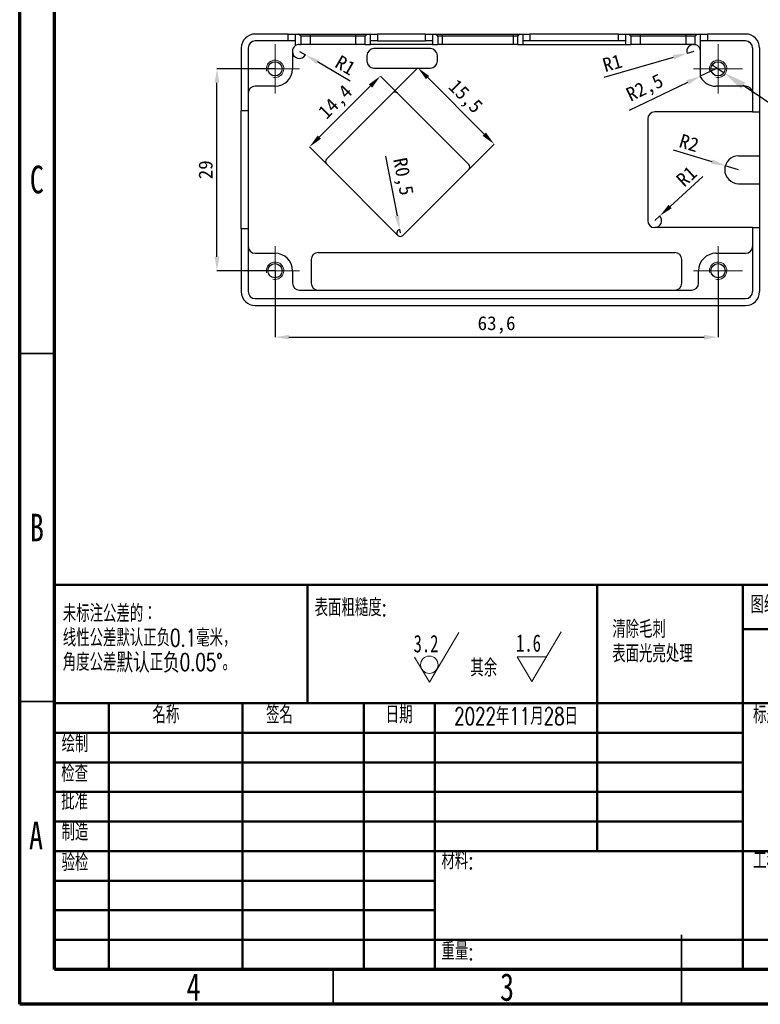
# Model space of a CAD drawing. Header units: millimetres. Extents: x 1585 to 1775, y 2202 to 2489.
# Tile 1 of 4: x 1585 to 1692, y 2202 to 2344. Entities that reach past the tile are written whole.
import ezdxf

# ---------------------------------------------------------------- set-up
doc = ezdxf.new("R2010")
doc.units = ezdxf.units.MM
doc.styles.add('SLDTEXTSTYLE0', font='TXT', dxfattribs={"width": 0.7, "bigfont": 'bigfont'})
doc.styles.add('SLDTEXTSTYLE1', font='TXT', dxfattribs={"width": 0.75})
doc.styles.add('SLDTEXTSTYLE2', font='TXT', dxfattribs={"width": 0.7})
doc.styles.add('黑体高度2mm', font='simhei.ttf', dxfattribs={"height": 2})
doc.dimstyles.new('SLDDIMSTYLE1', dxfattribs={"dimtxt": 2.5, "dimasz": 3.302, "dimexe": 0, "dimexo": 0.0625, "dimtad": 0, "dimtih": 1, "dimtoh": 1, "dimdec": 3, "dimrnd": 1e-09, "dimzin": 4, "dimdsep": 46, "dimtxsty": 'SLDTEXTSTYLE2', "dimblk1": 'NONE', "dimsah": 1, "dimcen": 0, "dimadec": 0, "dimazin": 1, "dimtfac": 1, "dimtdec": 3, "dimtmove": 0, "dimatfit": 3, "dimldrblk": 'NONE', "dimfxl": 1, "dimfrac": 2, "dimtolj": 1, "dimtzin": 12, "dimarcsym": 0})
doc.dimstyles.new('红色高度2mm', dxfattribs={"dimtxt": 2, "dimasz": 2, "dimexe": 0, "dimexo": 0, "dimtad": 1, "dimdec": 1, "dimtxsty": '黑体高度2mm', "dimcen": 2.5, "dimclrd": 256, "dimclre": 256, "dimclrt": 256, "dimadec": 0, "dimazin": 0, "dimtfac": 1, "dimtdec": 1, "dimtmove": 0, "dimatfit": 3, "dimfxl": 1, "dimarcsym": 0})

# ---------------------------------------------------------------- blocks, each defined once
blk = doc.blocks.new('SW_NOTE_0')
at = {"color": 0, "linetype": 'Continuous', "lineweight": 0, "char_height": 2.5, "attachment_point": 1, "style": 'SLDTEXTSTYLE0'}
for s, insert in [('未标注公差的：', (0, 3.22)), ('线性公差默认正负0.1毫米，', (0, -0.28)), ('角度公差{\\fMS PGothic|b0|i0|c128|p34;默\\fSimSun|b0|i0|c134|p2;认}正{\\fSimSun|b0|i0|c128|p2;负}0.{\\Ftxt,bigfont|c134;05}°。', (0, -3.78))]:
    blk.add_mtext(s, dxfattribs=dict(at, insert=insert))
blk = doc.blocks.new('SW_NOTE_0_1')
at = {"color": 0, "linetype": 'Continuous', "lineweight": 0, "char_height": 2.5, "attachment_point": 1, "style": 'SLDTEXTSTYLE0'}
for s, insert in [('清除毛刺', (0, 3.22)), ('表面光亮处理', (0, -0.28))]:
    blk.add_mtext(s, dxfattribs=dict(at, insert=insert))
blk = doc.blocks.new('SW_SFSYMBOL_0')
at = {"color": 0, "linetype": 'Continuous', "lineweight": 0}
for p, q in [((2.26, -3.57), (6.47, 3.57)), ((2.26, -3.57), (0.15, 0)), ((4.36, 0), (0.15, 0))]:
    blk.add_line(p, q, dxfattribs=at)
at = {"color": 0, "linetype": 'Continuous', "lineweight": 0, "char_height": 2.5, "attachment_point": 1}
for s, insert, style in [('1.6', (0, 3.22), 'SLDTEXTSTYLE2'), ('其余', (-6.56, -0.35), 'SLDTEXTSTYLE0')]:
    blk.add_mtext(s, dxfattribs=dict(at, insert=insert, style=style))
blk = doc.blocks.new('SW_SFSYMBOL_1')
at = {"color": 0, "linetype": 'Continuous', "lineweight": 0}
for q in [(6.47, 3.57), (0.15, 0)]:
    blk.add_line((2.26, -3.57), q, dxfattribs=at)
blk.add_circle((2.26, -1.07), 1.25, dxfattribs=at)
at = {"color": 0, "linetype": 'Continuous', "lineweight": 0, "insert": (0, 3.22), "char_height": 2.5, "attachment_point": 1, "style": 'SLDTEXTSTYLE2'}
blk.add_mtext('3.2', dxfattribs=at)
blk = doc.blocks.new('*D12')
at = {"color": 0, "linetype": 'Continuous', "lineweight": -2, "transparency": 16777216}
for p, q in [((1684.9, 2337.13), (1686.6, 2335.99)), ((1702.45, 2325.36), (1689.34, 2334.15)), ((1705.76, 2325.36), (1702.45, 2325.36))]:
    blk.add_line(p, q, dxfattribs=at)
at = {"color": 0, "linetype": 'Continuous', "transparency": 16777216}
blk.add_solid([(1689.65, 2334.61), (1689.04, 2333.7), (1686.6, 2335.99)], dxfattribs=at)
at = {"layer": 'Defpoints', "color": 0, "linetype": 'Continuous', "transparency": 16777216}
for p in [(1684.9, 2337.13), (1686.6, 2335.99)]:
    blk.add_point(p, dxfattribs=at)
at = {"color": 0, "linetype": 'Continuous', "lineweight": 18, "transparency": 16777216, "insert": (1706.38, 2328.69), "char_height": 2.5, "attachment_point": 1, "style": 'SLDTEXTSTYLE2'}
blk.add_mtext('\\A1;4 x ∅2.050 {\\fGDT;x} 7.250\\PM2.5 - 6H {\\fGDT;x} 5.000\\P', dxfattribs=at)
blk = doc.blocks.new('_None')
blk = doc.blocks.new('SW_CENTERMARKSYMBOL_0')
at = {"color": 0, "linetype": 'Continuous', "lineweight": 18}
for p, q in [((0, 2.5), (0, 3.525)), ((0, 0), (0, 2.5)), ((-2.5, 0), (-3.525, 0)), ((0, 0), (-2.5, 0)), ((0, 0), (0, -2.5)), ((0, 0), (2.5, 0)), ((2.5, 0), (3.525, 0)), ((0, -2.5), (0, -3.525))]:
    blk.add_line(p, q, dxfattribs=at)
blk = doc.blocks.new('SW_CENTERMARKSYMBOL_1')
at = {"color": 0, "linetype": 'Continuous', "lineweight": 18}
for p, q in [((0, 2.5), (0, 3.525)), ((0, 0), (0, 2.5)), ((-2.5, 0), (-3.525, 0)), ((0, 0), (-2.5, 0)), ((0, 0), (0, -2.5)), ((0, 0), (2.5, 0)), ((2.5, 0), (3.525, 0)), ((0, -2.5), (0, -3.525))]:
    blk.add_line(p, q, dxfattribs=at)
blk = doc.blocks.new('SW_CENTERMARKSYMBOL_2')
at = {"color": 0, "linetype": 'Continuous', "lineweight": 18}
for p, q in [((0, 2.5), (0, 3.525)), ((0, 0), (0, 2.5)), ((-2.5, 0), (-3.525, 0)), ((0, 0), (-2.5, 0)), ((0, 0), (0, -2.5)), ((0, 0), (2.5, 0)), ((2.5, 0), (3.525, 0)), ((0, -2.5), (0, -3.525))]:
    blk.add_line(p, q, dxfattribs=at)
blk = doc.blocks.new('SW_CENTERMARKSYMBOL_3')
at = {"color": 0, "linetype": 'Continuous', "lineweight": 18}
for p, q in [((0, 2.5), (0, 3.525)), ((0, 0), (0, 2.5)), ((-2.5, 0), (-3.525, 0)), ((0, 0), (-2.5, 0)), ((0, 0), (0, -2.5)), ((0, 0), (2.5, 0)), ((2.5, 0), (3.525, 0)), ((0, -2.5), (0, -3.525))]:
    blk.add_line(p, q, dxfattribs=at)
blk = doc.blocks.new('*D13')
at = {"lineweight": -2, "transparency": 16777216}
for p, q in [((1622.15, 2307.56), (1622.15, 2298.02)), ((1685.75, 2307.56), (1685.75, 2298.02)), ((1624.15, 2298.02), (1683.75, 2298.02))]:
    blk.add_line(p, q, dxfattribs=at)
at = {"transparency": 16777216}
for points in [[(1624.15, 2298.35), (1624.15, 2297.68), (1622.15, 2298.02)], [(1683.75, 2298.35), (1683.75, 2297.68), (1685.75, 2298.02)]]:
    blk.add_solid(points, dxfattribs=at)
at = {"layer": 'Defpoints', "color": 0, "transparency": 16777216}
for p in [(1622.15, 2307.56), (1685.75, 2307.56), (1685.75, 2298.02)]:
    blk.add_point(p, dxfattribs=at)
at = {"transparency": 16777216, "insert": (1653.95, 2299.77), "char_height": 2, "attachment_point": 5, "style": '黑体高度2mm'}
blk.add_mtext('63,6', dxfattribs=at)
blk = doc.blocks.new('*D14')
at = {"lineweight": -2, "transparency": 16777216}
for p, q in [((1622.15, 2336.56), (1613.81, 2336.56)), ((1613.81, 2309.56), (1613.81, 2334.56)), ((1622.15, 2307.56), (1613.81, 2307.56))]:
    blk.add_line(p, q, dxfattribs=at)
at = {"transparency": 16777216}
for points in [[(1613.48, 2334.56), (1614.15, 2334.56), (1613.81, 2336.56)], [(1613.48, 2309.56), (1614.15, 2309.56), (1613.81, 2307.56)]]:
    blk.add_solid(points, dxfattribs=at)
at = {"layer": 'Defpoints', "color": 0, "transparency": 16777216}
for p in [(1613.81, 2336.56), (1622.15, 2336.56), (1622.15, 2307.56)]:
    blk.add_point(p, dxfattribs=at)
at = {"transparency": 16777216, "insert": (1612.19, 2322.06), "char_height": 2, "attachment_point": 5, "rotation": 90, "style": '黑体高度2mm'}
blk.add_mtext('29', dxfattribs=at)
blk = doc.blocks.new('*D32')
at = {"lineweight": -2, "transparency": 16777216}
for p, q in [((1683.58, 2321.09), (1678.86, 2316.79)), ((1676.65, 2314.76), (1677.39, 2315.44))]:
    blk.add_line(p, q, dxfattribs=at)
blk.add_arc((1676.65, 2314.76), 1, 270, 42.4114, dxfattribs=at)
at = {"transparency": 16777216}
blk.add_solid([(1678.64, 2317.03), (1679.09, 2316.54), (1677.39, 2315.44)], dxfattribs=at)
at = {"layer": 'Defpoints', "color": 0, "transparency": 16777216}
for p in [(1677.39, 2315.44), (1676.65, 2314.76)]:
    blk.add_point(p, dxfattribs=at)
at = {"transparency": 16777216, "insert": (1681.22, 2321.14), "char_height": 2, "attachment_point": 5, "rotation": 42.4114, "style": '黑体高度2mm'}
blk.add_mtext('R1', dxfattribs=at)
blk = doc.blocks.new('*D33')
at = {"lineweight": -2, "transparency": 16777216}
for p, q in [((1679.29, 2324.93), (1684.87, 2323.23)), ((1688.7, 2322.06), (1686.79, 2322.65))]:
    blk.add_line(p, q, dxfattribs=at)
at = {"transparency": 16777216}
blk.add_solid([(1684.97, 2323.55), (1684.78, 2322.91), (1686.79, 2322.65)], dxfattribs=at)
at = {"layer": 'Defpoints', "color": 0, "transparency": 16777216}
for p in [(1686.79, 2322.65), (1688.7, 2322.06)]:
    blk.add_point(p, dxfattribs=at)
at = {"transparency": 16777216, "insert": (1681.6, 2325.92), "char_height": 2, "attachment_point": 5, "rotation": 343.0754, "style": '黑体高度2mm'}
blk.add_mtext('R2', dxfattribs=at)
blk = doc.blocks.new('*D34')
at = {"lineweight": -2, "transparency": 16777216}
for p, q in [((1644.84, 2327.95), (1637.27, 2335.52)), ((1628.5, 2326.76), (1635.86, 2334.11)), ((1634.66, 2317.77), (1627.09, 2325.34))]:
    blk.add_line(p, q, dxfattribs=at)
at = {"transparency": 16777216}
for points in [[(1635.62, 2334.34), (1636.09, 2333.87), (1637.27, 2335.52)], [(1628.27, 2326.99), (1628.74, 2326.52), (1627.09, 2325.34)]]:
    blk.add_solid(points, dxfattribs=at)
at = {"layer": 'Defpoints', "color": 0, "transparency": 16777216}
for p in [(1637.27, 2335.52), (1644.84, 2327.95), (1634.66, 2317.77)]:
    blk.add_point(p, dxfattribs=at)
at = {"transparency": 16777216, "insert": (1630.94, 2331.67), "char_height": 2, "attachment_point": 5, "rotation": 45, "style": '黑体高度2mm'}
blk.add_mtext('14,4', dxfattribs=at)
blk = doc.blocks.new('*D35')
at = {"lineweight": -2, "transparency": 16777216}
for p, q in [((1634.27, 2328.34), (1642.64, 2336.72)), ((1644.06, 2335.3), (1652.19, 2327.17)), ((1645.23, 2317.38), (1653.6, 2325.76))]:
    blk.add_line(p, q, dxfattribs=at)
at = {"transparency": 16777216}
for points in [[(1644.29, 2335.54), (1643.82, 2335.07), (1642.64, 2336.72)], [(1652.43, 2327.41), (1651.95, 2326.94), (1653.6, 2325.76)]]:
    blk.add_solid(points, dxfattribs=at)
at = {"layer": 'Defpoints', "color": 0, "transparency": 16777216}
for p in [(1634.27, 2328.34), (1653.6, 2325.76), (1645.23, 2317.38)]:
    blk.add_point(p, dxfattribs=at)
at = {"transparency": 16777216, "insert": (1649.36, 2332.47), "char_height": 2, "attachment_point": 5, "rotation": 315, "style": '黑体高度2mm'}
blk.add_mtext('15,5', dxfattribs=at)
blk = doc.blocks.new('*D36')
at = {"lineweight": -2, "transparency": 16777216}
for p, q in [((1637.99, 2324.01), (1639.66, 2315.45)), ((1640.14, 2313), (1640.04, 2313.49))]:
    blk.add_line(p, q, dxfattribs=at)
blk.add_arc((1640.14, 2313), 0.5, 101.049, 225, dxfattribs=at)
at = {"transparency": 16777216}
blk.add_solid([(1639.99, 2315.52), (1639.33, 2315.39), (1640.04, 2313.49)], dxfattribs=at)
at = {"layer": 'Defpoints', "color": 0, "transparency": 16777216}
for p in [(1640.04, 2313.49), (1640.14, 2313)]:
    blk.add_point(p, dxfattribs=at)
at = {"transparency": 16777216, "insert": (1640.35, 2321.05), "char_height": 2, "attachment_point": 5, "rotation": 281.049, "style": '黑体高度2mm'}
blk.add_mtext('R0,5', dxfattribs=at)
blk = doc.blocks.new('*D46')
at = {"lineweight": -2, "transparency": 16777216}
for p, q in [((1625.65, 2339.06), (1626.51, 2338.56)), ((1632.92, 2334.81), (1628.24, 2337.55))]:
    blk.add_line(p, q, dxfattribs=at)
blk.add_arc((1625.65, 2339.06), 1, 180, 329.6894, dxfattribs=at)
at = {"transparency": 16777216}
blk.add_solid([(1628.41, 2337.84), (1628.07, 2337.26), (1626.51, 2338.56)], dxfattribs=at)
at = {"layer": 'Defpoints', "color": 0, "transparency": 16777216}
for p in [(1625.65, 2339.06), (1626.51, 2338.56)]:
    blk.add_point(p, dxfattribs=at)
at = {"transparency": 16777216, "insert": (1632.26, 2337.08), "char_height": 2, "attachment_point": 5, "rotation": 329.6894, "style": '黑体高度2mm'}
blk.add_mtext('R1', dxfattribs=at)
blk = doc.blocks.new('*D47')
at = {"lineweight": -2, "transparency": 16777216}
for p, q in [((1685.45, 2336.56), (1683.19, 2335.49)), ((1673.04, 2330.64), (1681.39, 2334.63))]:
    blk.add_line(p, q, dxfattribs=at)
blk.add_arc((1685.45, 2336.56), 2.5, 205.5163, 208.3576, dxfattribs=at)
at = {"transparency": 16777216}
blk.add_solid([(1681.24, 2334.93), (1681.53, 2334.32), (1683.19, 2335.49)], dxfattribs=at)
at = {"layer": 'Defpoints', "color": 0, "transparency": 16777216}
for p in [(1683.19, 2335.49), (1685.45, 2336.56)]:
    blk.add_point(p, dxfattribs=at)
at = {"transparency": 16777216, "insert": (1675.32, 2333.67), "char_height": 2, "attachment_point": 5, "rotation": 25.5163, "style": '黑体高度2mm'}
blk.add_mtext('R2,5', dxfattribs=at)
blk = doc.blocks.new('*D48')
at = {"lineweight": -2, "transparency": 16777216}
for p, q in [((1669.38, 2335.37), (1679.37, 2338.24)), ((1682.25, 2339.06), (1681.29, 2338.79))]:
    blk.add_line(p, q, dxfattribs=at)
blk.add_arc((1682.25, 2339.06), 1, 77.2968, 195.9976, dxfattribs=at)
at = {"transparency": 16777216}
blk.add_solid([(1679.27, 2338.56), (1679.46, 2337.92), (1681.29, 2338.79)], dxfattribs=at)
at = {"layer": 'Defpoints', "color": 0, "transparency": 16777216}
for p in [(1681.29, 2338.79), (1682.25, 2339.06)]:
    blk.add_point(p, dxfattribs=at)
at = {"transparency": 16777216, "insert": (1670.57, 2337.41), "char_height": 2, "attachment_point": 5, "rotation": 15.9976, "style": '黑体高度2mm'}
blk.add_mtext('R1', dxfattribs=at)

msp = doc.modelspace()

# ---------------------------------------------------------------- linework, layer by layer
at = {"color": 0, "linetype": 'Continuous', "lineweight": 70}
for p, q in [((1585.4933, 2202.1828), (1585.4933, 2489.1828)), ((1590.4933, 2207.1828), (1590.4933, 2484.1828)), ((1770.4933, 2207.1828), (1590.4933, 2207.1828)), ((1775.4933, 2202.1828), (1585.4933, 2202.1828))]:
    msp.add_line(p, q, dxfattribs=at)
at = {"color": 0, "linetype": 'Continuous', "lineweight": 25}
for p, q in [((1624.0495, 2341.5637), (1619.2995, 2341.5637)), ((1624.0495, 2340.5637), (1624.0495, 2341.5637)), ((1624.0495, 2341.5637), (1625.0495, 2341.5637)), ((1625.0495, 2341.5637), (1625.0495, 2340.5637)), ((1625.0495, 2341.5637), (1625.5295, 2341.5637)), ((1625.8295, 2341.2637), (1625.5295, 2341.5637)), ((1625.5295, 2341.5637), (1627.1795, 2341.5637)), ((1625.8295, 2341.2637), (1625.8295, 2340.0637)), ((1627.1795, 2341.2637), (1625.8295, 2341.2637)), ((1627.1795, 2341.5637), (1627.1795, 2341.2637)), ((1627.1795, 2341.5637), (1633.7195, 2341.5637)), ((1627.1795, 2341.2637), (1627.1795, 2340.0637)), ((1633.7195, 2341.2637), (1627.1795, 2341.2637)), ((1633.7195, 2341.5637), (1633.7195, 2341.2637)), ((1633.7195, 2341.5637), (1635.3695, 2341.5637)), ((1633.7195, 2341.2637), (1633.7195, 2340.0637)), ((1635.0695, 2341.2637), (1633.7195, 2341.2637)), ((1635.3695, 2341.5637), (1635.0695, 2341.2637)), ((1635.0695, 2340.0637), (1635.0695, 2341.2637)), ((1635.3695, 2341.5637), (1635.8495, 2341.5637)), ((1635.8495, 2340.5637), (1635.8495, 2341.5637)), ((1635.8495, 2341.5637), (1636.8495, 2341.5637)), ((1636.8495, 2341.5637), (1636.8495, 2340.5637)), ((1643.7495, 2341.5637), (1636.8495, 2341.5637)), ((1643.7495, 2340.5637), (1643.7495, 2341.5637)), ((1643.7495, 2341.5637), (1644.7495, 2341.5637)), ((1644.7495, 2341.5637), (1644.7495, 2340.5637)), ((1644.7495, 2341.5637), (1645.2074, 2341.5637)), ((1645.4738, 2341.2973), (1645.2074, 2341.5637)), ((1645.2074, 2341.5637), (1646.1373, 2341.5637)), ((1645.5074, 2341.2252), (1645.4738, 2341.2973)), ((1645.5074, 2341.2637), (1645.4738, 2341.2973)), ((1645.5074, 2341.2252), (1645.5074, 2341.2637)), ((1646.1395, 2341.2637), (1645.5074, 2341.2637)), ((1645.5074, 2341.2252), (1645.5074, 2340.0637)), ((1646.1373, 2341.5637), (1646.1395, 2341.2637)), ((1646.1373, 2341.5637), (1646.1432, 2341.5637)), ((1646.1395, 2341.2301), (1646.1395, 2341.2637)), ((1646.1443, 2341.2637), (1646.1395, 2341.2637)), ((1646.1432, 2341.5637), (1646.1443, 2341.2637)), ((1646.1432, 2341.5637), (1656.3548, 2341.5637)), ((1646.1443, 2341.2301), (1646.1443, 2341.2637)), ((1656.3548, 2341.2637), (1646.1443, 2341.2637)), ((1646.1443, 2341.2301), (1646.1443, 2340.0637)), ((1656.3548, 2341.5637), (1656.3548, 2341.2637)), ((1656.3548, 2341.5637), (1656.3612, 2341.5637)), ((1656.3548, 2341.2301), (1656.3548, 2341.2637)), ((1656.3595, 2341.2637), (1656.3548, 2341.2637)), ((1656.3548, 2341.2301), (1656.3548, 2340.0637)), ((1656.3595, 2341.2637), (1656.3612, 2341.5637)), ((1656.9917, 2341.2637), (1656.3595, 2341.2637)), ((1656.3595, 2341.2301), (1656.3595, 2341.2637)), ((1656.3612, 2341.5637), (1657.2917, 2341.5637)), ((1657.0253, 2341.2973), (1656.9917, 2341.2252)), ((1657.0253, 2341.2973), (1656.9917, 2341.2637)), ((1656.9917, 2341.2252), (1656.9917, 2341.2637)), ((1656.9917, 2340.0637), (1656.9917, 2341.2252)), ((1657.2917, 2341.5637), (1657.0253, 2341.2973)), ((1657.2917, 2341.5637), (1657.7495, 2341.5637)), ((1657.7495, 2340.5637), (1657.7495, 2341.5637)), ((1657.7495, 2341.5637), (1658.7495, 2341.5637)), ((1658.7495, 2341.5637), (1658.7495, 2340.5637)), ((1671.4495, 2341.5637), (1658.7495, 2341.5637)), ((1671.4495, 2340.5637), (1671.4495, 2341.5637)), ((1671.4495, 2341.5637), (1672.4495, 2341.5637)), ((1672.4495, 2341.5637), (1672.4495, 2340.5637)), ((1672.4495, 2341.5637), (1672.9294, 2341.5637)), ((1673.2294, 2341.2637), (1672.9294, 2341.5637)), ((1672.9294, 2341.5637), (1674.5794, 2341.5637)), ((1673.2294, 2341.2637), (1673.2294, 2340.0637)), ((1674.5794, 2341.2637), (1673.2294, 2341.2637)), ((1674.5794, 2341.5637), (1674.5794, 2341.2637)), ((1674.5794, 2341.5637), (1681.1194, 2341.5637)), ((1674.5794, 2341.2637), (1674.5794, 2340.0637)), ((1681.1194, 2341.2637), (1674.5794, 2341.2637)), ((1681.1194, 2341.5637), (1681.1194, 2341.2637)), ((1681.1194, 2341.5637), (1682.7694, 2341.5637)), ((1681.1194, 2341.2637), (1681.1194, 2340.0637)), ((1682.4694, 2341.2637), (1681.1194, 2341.2637)), ((1682.7694, 2341.5637), (1682.4694, 2341.2637)), ((1682.4694, 2340.0392), (1682.4694, 2341.2637)), ((1682.7694, 2341.5637), (1683.2495, 2341.5637)), ((1683.2495, 2340.5637), (1683.2495, 2341.5637)), ((1683.2495, 2341.5637), (1684.2495, 2341.5637)), ((1684.2495, 2341.5637), (1684.2495, 2340.5637)), ((1689.6995, 2341.5637), (1684.2495, 2341.5637)), ((1617.2995, 2339.5637), (1617.2995, 2330.5637)), ((1618.2995, 2339.5637), (1618.2995, 2330.5637)), ((1624.0495, 2340.5637), (1619.2995, 2340.5637)), ((1625.0495, 2340.5637), (1624.0495, 2340.5637)), ((1625.0495, 2340.5637), (1625.0495, 2339.8637)), ((1625.6495, 2340.0637), (1625.8295, 2340.0637)), ((1627.1795, 2340.0637), (1625.8295, 2340.0637)), ((1633.7195, 2340.0637), (1627.1795, 2340.0637)), ((1635.0695, 2340.0637), (1633.7195, 2340.0637)), ((1635.0695, 2340.0637), (1635.8495, 2340.0637)), ((1636.8495, 2340.5637), (1635.8495, 2340.5637)), ((1635.8495, 2340.0637), (1635.8495, 2340.5637)), ((1644.7495, 2340.0637), (1635.8495, 2340.0637)), ((1644.4495, 2339.4637), (1636.3495, 2339.4637)), ((1636.8495, 2340.5637), (1643.7495, 2340.5637)), ((1644.7495, 2340.5637), (1643.7495, 2340.5637)), ((1644.7495, 2340.5637), (1644.7495, 2340.0637)), ((1644.7495, 2340.0637), (1645.5074, 2340.0637)), ((1646.1443, 2340.0637), (1645.5074, 2340.0637)), ((1656.3548, 2340.0637), (1646.1443, 2340.0637)), ((1656.9917, 2340.0637), (1656.3548, 2340.0637)), ((1656.9917, 2340.0637), (1657.7495, 2340.0637)), ((1658.7495, 2340.5637), (1657.7495, 2340.5637)), ((1657.7495, 2340.0637), (1657.7495, 2340.5637)), ((1657.7495, 2340.0637), (1672.4495, 2340.0637)), ((1671.4495, 2340.5637), (1658.7495, 2340.5637)), ((1672.4495, 2340.5637), (1671.4495, 2340.5637)), ((1672.4495, 2340.5637), (1672.4495, 2340.0637)), ((1672.4495, 2340.0637), (1673.2294, 2340.0637)), ((1674.5794, 2340.0637), (1673.2294, 2340.0637)), ((1681.1194, 2340.0637), (1674.5794, 2340.0637)), ((1682.2495, 2340.0637), (1681.1194, 2340.0637)), ((1684.2495, 2340.5637), (1683.2495, 2340.5637)), ((1683.2495, 2335.3762), (1683.2495, 2340.5637)), ((1689.6995, 2340.5637), (1684.2495, 2340.5637)), ((1690.6995, 2339.5637), (1690.6995, 2330.3637)), ((1691.6995, 2339.5637), (1691.6995, 2330.3637)), ((1624.6495, 2339.0637), (1624.6495, 2336.5637)), ((1635.3495, 2338.4637), (1635.3495, 2337.6637)), ((1645.4495, 2337.6637), (1645.4495, 2338.4637)), ((1636.3495, 2336.6637), (1644.4495, 2336.6637)), ((1622.1495, 2334.0637), (1619.2995, 2334.0637)), ((1689.6995, 2334.0637), (1685.4495, 2334.0637)), ((1629.5316, 2323.6051), (1639.0068, 2333.0804)), ((1639.7139, 2333.0804), (1649.967, 2322.8273)), ((1617.2995, 2330.5637), (1618.2995, 2330.5637)), ((1617.2995, 2313.5637), (1617.2995, 2330.5637)), ((1618.2995, 2330.5637), (1618.2995, 2313.5637)), ((1690.6995, 2330.3637), (1676.6495, 2330.3637)), ((1690.6995, 2330.3637), (1691.6995, 2330.3637)), ((1691.6995, 2330.3637), (1691.6995, 2324.0637)), ((1675.6495, 2329.3637), (1675.6495, 2314.7637)), ((1688.6995, 2324.0637), (1691.6995, 2324.0637)), ((1691.6995, 2324.0637), (1691.6995, 2320.0637)), ((1639.7847, 2312.645), (1629.5316, 2322.898)), ((1649.967, 2322.1202), (1640.4918, 2312.645)), ((1688.6995, 2320.0637), (1691.6995, 2320.0637)), ((1691.6995, 2320.0637), (1691.6995, 2313.7637)), ((1617.2995, 2313.5637), (1617.2995, 2304.5637)), ((1618.2995, 2313.5637), (1617.2995, 2313.5637)), ((1618.2995, 2313.5637), (1618.2995, 2304.5637)), ((1690.6995, 2313.7637), (1676.6495, 2313.7637)), ((1690.6995, 2313.7637), (1690.6995, 2304.5637)), ((1690.6995, 2313.7637), (1691.6995, 2313.7637)), ((1691.6995, 2313.7637), (1691.6995, 2304.5637)), ((1619.2995, 2310.0637), (1622.1495, 2310.0637)), ((1628.3495, 2310.1637), (1679.5495, 2310.1637)), ((1685.4495, 2310.0637), (1689.6995, 2310.0637)), ((1627.3495, 2309.1637), (1627.3495, 2305.7637)), ((1680.5495, 2305.7637), (1680.5495, 2309.1637)), ((1624.6495, 2307.5637), (1624.6495, 2305.7637)), ((1682.9495, 2305.7637), (1682.9495, 2307.5637)), ((1625.6495, 2304.7637), (1681.9495, 2304.7637)), ((1619.2995, 2303.5637), (1689.6995, 2303.5637)), ((1619.2995, 2302.5637), (1689.6995, 2302.5637))]:
    msp.add_line(p, q, dxfattribs=at)
at = {"color": 0, "linetype": 'Continuous', "lineweight": 35}
for p, q in [((1590.4933, 2295.6828), (1585.4933, 2295.6828)), ((1590.4933, 2245.6828), (1585.4933, 2245.6828)), ((1680.4933, 2202.1828), (1680.4933, 2212.1828)), ((1630.4933, 2207.1828), (1630.4933, 2202.1828)), ((1680.4933, 2207.1828), (1680.4933, 2202.1828))]:
    msp.add_line(p, q, dxfattribs=at)
at = {"color": 0, "linetype": 'Continuous', "lineweight": 50}
for p, q in [((1590.4933, 2262.4328), (1770.4933, 2262.4328)), ((1590.4933, 2262.4328), (1590.4933, 2207.1828)), ((1626.8042, 2245.4328), (1626.8042, 2262.4328)), ((1668.3824, 2262.4328), (1668.3824, 2224.1828)), ((1689.2933, 2262.4328), (1689.2933, 2207.1828)), ((1770.4933, 2256.0578), (1689.2933, 2256.0578)), ((1770.4933, 2245.4328), (1590.4933, 2245.4328)), ((1598.2933, 2245.4328), (1598.2933, 2207.1828)), ((1617.4843, 2245.4328), (1617.4843, 2207.1828)), ((1634.8923, 2245.4328), (1634.8923, 2207.1828)), ((1645.0933, 2207.1828), (1645.0933, 2245.4328)), ((1689.2933, 2241.1828), (1590.4933, 2241.1828)), ((1689.2933, 2236.9328), (1590.4933, 2236.9328)), ((1689.2933, 2232.6828), (1590.4933, 2232.6828)), ((1689.2933, 2228.4328), (1590.4933, 2228.4328)), ((1645.0933, 2224.1828), (1590.4933, 2224.1828)), ((1645.0933, 2224.1828), (1770.4933, 2224.1828)), ((1645.0933, 2219.9328), (1590.4933, 2219.9328)), ((1645.0933, 2215.6828), (1590.4933, 2215.6828)), ((1590.4933, 2211.4328), (1770.4933, 2211.4328))]:
    msp.add_line(p, q, dxfattribs=at)
at = {"color": 0, "linetype": 'Continuous', "lineweight": 25}
for centre in [(1622.1495, 2336.5637), (1685.7495, 2336.5637), (1622.1495, 2307.5637), (1685.7495, 2307.5637)]:
    msp.add_circle(centre, 1.025, dxfattribs=at)
for centre, radius, start, end in [((1619.2995, 2339.5637), 2, 90, 180), ((1689.6995, 2339.5637), 2, 0, 90), ((1619.2995, 2339.5637), 1, 90, 180), ((1625.6495, 2339.0637), 1, 126.869898, 180), ((1625.6495, 2339.0637), 1, 90, 126.869898), ((1636.3495, 2338.4637), 1, 90, 180), ((1644.4495, 2338.4637), 1, 0, 90), ((1682.2495, 2339.0637), 1, 0, 77.29684), ((1689.6995, 2339.5637), 1, 0, 90), ((1636.3495, 2337.6637), 1, 180, 270), ((1644.4495, 2337.6637), 1, 270, 0), ((1622.1495, 2336.5637), 2.5, 270, 0), ((1685.4495, 2336.5637), 2.5, 208.357637, 270), ((1619.2995, 2333.0637), 1, 90, 180), ((1689.6995, 2333.0637), 1, 0, 90), ((1639.3604, 2332.7268), 0.5, 45, 135), ((1676.6495, 2329.3637), 1, 90, 180), ((1688.6995, 2322.0637), 2, 90, 270), ((1629.8852, 2323.2516), 0.5, 135, 225), ((1649.6134, 2322.4738), 0.5, 315, 45), ((1676.6495, 2314.7637), 1, 180, 270), ((1640.1382, 2312.9985), 0.5, 225, 315), ((1619.2995, 2311.0637), 1, 180, 270), ((1622.1495, 2307.5637), 2.5, 0, 90), ((1628.3495, 2309.1637), 1, 90, 180), ((1679.5495, 2309.1637), 1, 0, 90), ((1685.4495, 2307.5637), 2.5, 90, 180), ((1689.6995, 2311.0637), 1, 270, 0), ((1625.6495, 2305.7637), 1, 180, 270), ((1628.3495, 2305.7637), 1, 180, 270), ((1679.5495, 2305.7637), 1, 270, 0), ((1681.9495, 2305.7637), 1, 270, 0), ((1619.2995, 2304.5637), 2, 180, 270), ((1619.2995, 2304.5637), 1, 180, 270), ((1689.6995, 2304.5637), 1, 270, 0), ((1689.6995, 2304.5637), 2, 270, 0)]:
    msp.add_arc(centre, radius, start, end, dxfattribs=at)
at = {"color": 0, "linetype": 'Continuous', "lineweight": 18}
for centre in [(1622.1495, 2336.5637), (1685.7495, 2336.5637), (1622.1495, 2307.5637), (1685.7495, 2307.5637)]:
    msp.add_arc(centre, 1.25, 255, 195, dxfattribs=at)
at = {"color": 0, "linetype": 'Continuous', "lineweight": 25}
for centre, start_param, end_param in [((1646.1443, 2339.8637), 0, 0.00748258), ((1656.3548, 2339.8637), 6.27570272, 6.28318531)]:
    msp.add_ellipse(centre, major_axis=(0, 1.3664), ratio=0.46630766, start_param=start_param, end_param=end_param, dxfattribs=at)
msp.add_open_spline([(1682.2495, 2340.0637), (1682.3215, 2340.0637), (1682.3756, 2340.0564), (1682.45, 2340.0441), (1682.4694, 2340.0392), (1682.4694, 2340.0392)], degree=3, knots=[0, 0, 0, 0, 0.5, 0.5, 1, 1, 1, 1], dxfattribs=at)

# ---------------------------------------------------------------- block references
at = {"color": 0, "linetype": 'Continuous', "lineweight": 0}
for name, p in [('SW_CENTERMARKSYMBOL_1', (1622.1495, 2336.5637)), ('SW_CENTERMARKSYMBOL_0', (1685.7495, 2336.5637)), ('SW_CENTERMARKSYMBOL_2', (1622.1495, 2307.5637)), ('SW_CENTERMARKSYMBOL_3', (1685.7495, 2307.5637)), ('SW_NOTE_0', (1591.6775, 2256.3748)), ('SW_NOTE_0_1', (1670.556, 2254.0977)), ('SW_SFSYMBOL_1', (1642.0397, 2252.0286)), ('SW_SFSYMBOL_0', (1656.7516, 2252.1117))]:
    msp.add_blockref(name, p, dxfattribs=at)

# ---------------------------------------------------------------- texts
for s, insert, char_height, attachment_point, style in [('C', (1587.952, 2322.6532), 3.9687, 2, 'SLDTEXTSTYLE1'), ('B', (1587.9639, 2272.6532), 3.9687, 2, 'SLDTEXTSTYLE1'), ('表面粗糙度:', (1627.832, 2260.4324), 2.5, 1, 'SLDTEXTSTYLE0'), ('图纸比例：', (1690.4047, 2260.8446), 2.5, 1, 'SLDTEXTSTYLE0'), ('名称', (1604.5672, 2245.0406), 2.5, 1, 'SLDTEXTSTYLE0'), ('签名', (1620.8573, 2245.0249), 2.5, 1, 'SLDTEXTSTYLE0'), ('日期', (1638.0384, 2245.0393), 2.5, 1, 'SLDTEXTSTYLE0'), ('2022年11月28日', (1647.8639, 2244.8178), 2.5, 1, 'SLDTEXTSTYLE0'), ('标题:', (1690.7799, 2245.0393), 2.5, 1, 'SLDTEXTSTYLE0'), ('绘制', (1591.5084, 2240.8928), 2.5, 1, 'SLDTEXTSTYLE0'), ('检查', (1591.4473, 2236.6175), 2.5, 1, 'SLDTEXTSTYLE0'), ('批准', (1591.4454, 2232.6399), 2.5, 1, 'SLDTEXTSTYLE0'), ('A', (1587.833, 2228.4032), 3.9687, 2, 'SLDTEXTSTYLE1'), ('制造', (1591.5059, 2228.1968), 2.5, 1, 'SLDTEXTSTYLE0'), ('验检', (1591.5006, 2223.8127), 2.5, 1, 'SLDTEXTSTYLE0'), ('材料:', (1646.0342, 2224.083), 2.5, 1, 'SLDTEXTSTYLE0'), ('工程图号', (1690.7799, 2224.083), 2.5, 1, 'SLDTEXTSTYLE0'), ('重量:', (1646.0342, 2211.0467), 2.5, 1, 'SLDTEXTSTYLE0'), ('4', (1610.4534, 2206.6532), 3.9687, 2, 'SLDTEXTSTYLE1'), ('3', (1655.4534, 2206.6532), 3.9687, 2, 'SLDTEXTSTYLE1')]:
    msp.add_mtext(s, dxfattribs=dict(at, insert=insert, char_height=char_height, attachment_point=attachment_point, style=style))

# ---------------------------------------------------------------- dimensions: what is measured, and where the dimension line sits
at = {"color": 0}
for center, mpoint, picture, middle in [((1682.2495, 2339.0637), (1681.2883, 2338.7881), '*D48', (1671.0185, 2335.8437)), ((1685.4495, 2336.5637), (1683.1934, 2335.4868), '*D47', (1676.0742, 2332.0886)), ((1676.6495, 2314.7637), (1677.3879, 2315.4381), '*D32', (1682.3139, 2319.938))]:
    dim = msp.add_radius_dim(center=center, mpoint=mpoint, dimstyle='红色高度2mm', dxfattribs=at)
    dim.commit()
    dim.dimension.update_dxf_attribs({"geometry": picture, "text_midpoint": middle, "dimtype": 164})
for center, mpoint, picture, middle in [((1625.6495, 2339.0637), (1626.5129, 2338.559), '*D46', (1632.2618, 2337.0805)), ((1688.6995, 2322.0637), (1686.7862, 2322.6459), '*D33', (1681.5984, 2325.9231)), ((1640.1382, 2312.9985), (1640.0424, 2313.4893), '*D36', (1640.3534, 2321.05))]:
    dim = msp.add_radius_dim(center=center, mpoint=mpoint, dimstyle='红色高度2mm', dxfattribs=at)
    dim.commit()
    dim.dimension.update_dxf_attribs({"geometry": picture, "text_midpoint": middle})
for p1, p2, distance, picture, middle in [((1634.2692, 2328.3427), (1645.2294, 2317.3826), 11.8444, '*D35', (1649.361, 2332.4744)), ((1634.6581, 2317.7715), (1644.8405, 2327.9538), 10.7048, '*D34', (1630.9434, 2331.6685))]:
    dim = msp.add_aligned_dim(p1=p1, p2=p2, distance=distance, dimstyle='红色高度2mm', dxfattribs=at)
    dim.commit()
    dim.dimension.update_dxf_attribs({"geometry": picture, "text_midpoint": middle})
at = {"color": 0, "linetype": 'Continuous', "lineweight": 18}
dim = msp.add_diameter_dim_2p(p1=(1684.8983, 2337.1346), p2=(1686.6008, 2335.9928), text='4 x <> {\\fGDT;x} 7.250\\PM2.5 - 6H {\\fGDT;x} 5.000\\P', dimstyle='SLDDIMSTYLE1', dxfattribs=at)
dim.commit()
dim.dimension.update_dxf_attribs({"geometry": '*D12', "text_midpoint": (1720.0692, 2325.3604), "dimtype": 163})
at = {"color": 0}
dim = msp.add_linear_dim(base=(1613.8148, 2336.5637), p1=(1622.1495, 2307.5637), p2=(1622.1495, 2336.5637), angle=90, dimstyle='红色高度2mm', dxfattribs=at)
dim.commit()
dim.dimension.update_dxf_attribs({"geometry": '*D14', "text_midpoint": (1612.1898, 2322.0637)})
dim = msp.add_linear_dim(base=(1685.7495, 2298.0172), p1=(1622.1495, 2307.5637), p2=(1685.7495, 2307.5637), dimstyle='红色高度2mm', dxfattribs=at)
dim.commit()
dim.dimension.update_dxf_attribs({"geometry": '*D13', "text_midpoint": (1653.9495, 2299.7658)})

doc.saveas('drawing.dxf')
